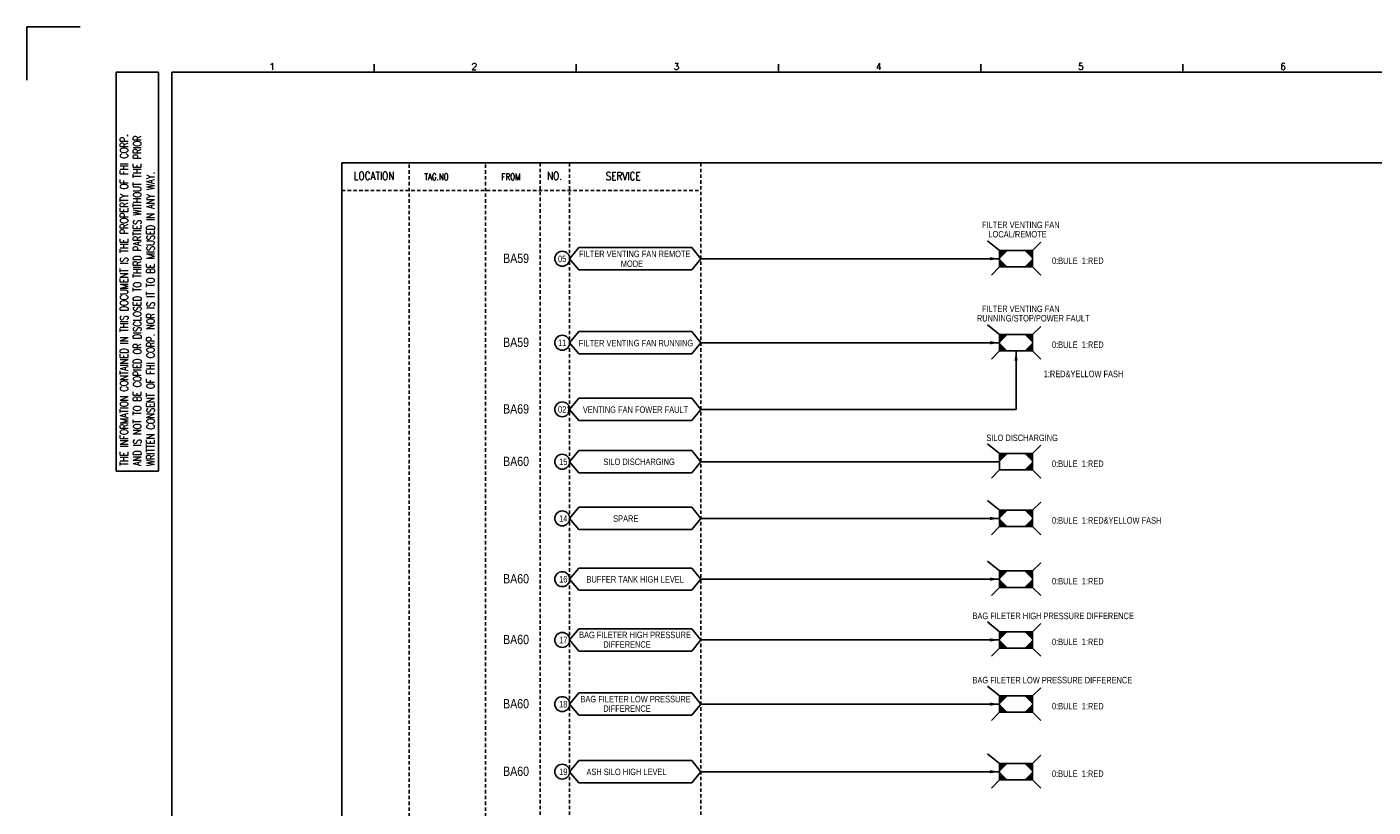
# Model space of a CAD drawing. Extents: x 3232 to 4198, y -194 to 488.
# Tile 2 of 4: x 3232 to 3814, y 151 to 488. Entities that reach past the tile are written whole.
import ezdxf
from ezdxf.enums import TextEntityAlignment as Align

# ---------------------------------------------------------------- set-up
doc = ezdxf.new("R2010")
doc.units = 0
doc.header["$MEASUREMENT"] = 0
doc.linetypes.add('HIDDEN', pattern=[4, 1.5, -1, 1.5])
doc.layers.get('0').update_dxf_attribs({"linetype": 'CONTINUOUS'})
doc.layers.get('Defpoints').update_dxf_attribs({"linetype": 'CONTINUOUS'})
for name, color, linetype in [('CON', 4, 'CONTINUOUS'), ('DIM', 3, 'CONTINUOUS'), ('HID', 2, 'HIDDEN'), ('圖框CON', 4, 'CONTINUOUS'), ('框線', 6, 'CONTINUOUS')]:
    doc.layers.add(name, color=color, linetype=linetype)
doc.styles.add('DAYUKP', font='complex', dxfattribs={"bigfont": 'DAYUKP.SHX'})
doc.styles.add('ROMANS', font='romans', dxfattribs={"width": 0.8})
doc.styles.add('style3', font='ARIALN.TTF')

# ---------------------------------------------------------------- blocks, each defined once
blk = doc.blocks.new('LEADER')
at = {"layer": 'CON'}
blk.add_solid([(0.85, -0.57), (0.85, -1.57), (3.85, -1.07)], dxfattribs=at)
blk = doc.blocks.new('1')
at = {"layer": 'Defpoints'}
blk.add_lwpolyline([(1268.99, 689.33), (1246.02, 689.33), (1246.02, 666.36)], dxfattribs=at)
at = {"layer": '圖框CON'}
for p, q in [((1284.5, 669.81), (1302.87, 669.81)), ((1284.5, 497.52), (1284.5, 669.81)), ((1302.87, 497.52), (1302.87, 669.81)), ((1395.91, 669.85), (1395.91, 673.29)), ((1483.2, 669.85), (1483.2, 673.29)), ((1570.49, 669.85), (1570.49, 673.29)), ((1657.78, 669.85), (1657.78, 673.29)), ((1745.08, 669.85), (1745.08, 673.29)), ((1284.5, 497.52), (1302.87, 497.52))]:
    blk.add_line(p, q, dxfattribs=at)
at = {"layer": '框線'}
for p, q in [((1308.62, 669.81), (1308.62, 26.6)), ((2181.53, 669.81), (1308.62, 669.81))]:
    blk.add_line(p, q, dxfattribs=at)
at = {"style": 'DAYUKP'}
for s, p in [('1', (1350.64, 670.78)), ('2', (1437.93, 670.78)), ('3', (1525.22, 670.78)), ('4', (1612.51, 670.78)), ('5', (1699.8, 670.78)), ('6', (1787.1, 670.78))]:
    blk.add_text(s, height=2.87, dxfattribs=at).set_placement(p)
at = {"layer": 'DIM', "style": 'ROMANS', "width": 0.75}
for s, p in [('THE INFORMATION CONTAINED IN THIS DOCUMENT IS THE PROPERTY OF FHI CORP.', (1287.94, 499.82)), ('AND IS NOT TO BE COPIED OR DISCLOSED TO THIRD PARTIES WITHOUT THE PRIOR', (1293.68, 499.82)), ('WRITTEN CONSENT OF FHI CORP. NOR IS IT TO BE MISUSED IN ANY WAY.', (1299.43, 499.82))]:
    blk.add_text(s, height=3.4457, rotation=90, dxfattribs=at).set_placement(p, align=Align.MIDDLE_LEFT)

msp = doc.modelspace()

# ---------------------------------------------------------------- linework, layer by layer
at = {"layer": 'CON', "color": 6}
for p, q in [((3652.38, 391.36), (3647.14, 395.58)), ((3466.74, 387.81), (3470.64, 392.63)), ((3519.54, 392.63), (3470.64, 392.63)), ((3523.44, 387.81), (3519.54, 392.63)), ((3666.56, 391.36), (3652.38, 391.36)), ((3652.38, 391.36), (3652.38, 384.27)), ((3666.56, 391.36), (3670.1, 394.9)), ((3666.56, 384.27), (3666.56, 391.36)), ((3466.74, 387.81), (3470.64, 383)), ((3523.44, 387.81), (3519.54, 383)), ((3652.38, 384.27), (3648.84, 380.73)), ((3652.38, 384.27), (3666.56, 384.27)), ((3666.56, 384.27), (3670.1, 380.73)), ((3470.64, 383), (3519.54, 383)), ((3466.74, 351.55), (3470.64, 356.36)), ((3519.54, 356.36), (3470.64, 356.36)), ((3523.44, 351.55), (3519.54, 356.36)), ((3652.38, 355.09), (3647.14, 359.32)), ((3652.38, 355.09), (3652.38, 348)), ((3666.56, 355.09), (3652.38, 355.09)), ((3666.56, 355.09), (3670.1, 358.63)), ((3666.56, 348), (3666.56, 355.09)), ((3466.74, 351.55), (3470.64, 346.73)), ((3523.44, 351.55), (3519.54, 346.73)), ((3470.64, 346.73), (3519.54, 346.73)), ((3652.38, 348), (3648.84, 344.46)), ((3652.38, 348), (3666.56, 348)), ((3666.56, 348), (3670.1, 344.46)), ((3466.74, 322.8), (3470.64, 327.62)), ((3519.54, 327.62), (3470.64, 327.62)), ((3523.44, 322.8), (3519.54, 327.62)), ((3466.74, 322.8), (3470.64, 317.99)), ((3523.44, 322.8), (3519.54, 317.99)), ((3470.64, 317.99), (3519.54, 317.99)), ((3466.74, 300.19), (3470.64, 305)), ((3519.54, 305), (3470.64, 305)), ((3523.44, 300.19), (3519.54, 305)), ((3652.38, 303.73), (3647.14, 307.96)), ((3652.38, 303.73), (3652.38, 296.64)), ((3666.56, 303.73), (3652.38, 303.73)), ((3666.56, 303.73), (3670.1, 307.28)), ((3666.56, 296.64), (3666.56, 303.73)), ((3466.74, 300.19), (3470.64, 295.37)), ((3523.44, 300.19), (3519.54, 295.37)), ((3652.38, 296.64), (3648.84, 293.1)), ((3652.38, 296.64), (3666.56, 296.64)), ((3666.56, 296.64), (3670.1, 293.1)), ((3470.64, 295.37), (3519.54, 295.37)), ((3466.74, 275.72), (3470.64, 280.53)), ((3519.54, 280.53), (3470.64, 280.53)), ((3523.44, 275.72), (3519.54, 280.53)), ((3652.38, 279.26), (3647.14, 283.49)), ((3666.56, 279.26), (3652.38, 279.26)), ((3652.38, 279.26), (3652.38, 272.17)), ((3666.56, 279.26), (3670.1, 282.8)), ((3666.56, 272.17), (3666.56, 279.26)), ((3466.74, 275.72), (3470.64, 270.9)), ((3523.44, 275.72), (3519.54, 270.9)), ((3470.64, 270.9), (3519.54, 270.9)), ((3652.38, 272.17), (3648.84, 268.63)), ((3652.38, 272.17), (3666.56, 272.17)), ((3666.56, 272.17), (3670.1, 268.63)), ((3652.38, 253.04), (3647.14, 257.26)), ((3666.56, 253.04), (3670.1, 256.58)), ((3466.74, 249.49), (3470.64, 254.31)), ((3519.54, 254.31), (3470.64, 254.31)), ((3523.44, 249.49), (3519.54, 254.31)), ((3666.56, 253.04), (3652.38, 253.04)), ((3652.38, 253.04), (3652.38, 245.95)), ((3666.56, 245.95), (3666.56, 253.04)), ((3466.74, 249.49), (3470.64, 244.68)), ((3470.64, 244.68), (3519.54, 244.68)), ((3523.44, 249.49), (3519.54, 244.68)), ((3652.38, 245.95), (3648.84, 242.41)), ((3652.38, 245.95), (3666.56, 245.95)), ((3666.56, 245.95), (3670.1, 242.41)), ((3466.74, 223.27), (3470.64, 228.09)), ((3519.54, 228.09), (3470.64, 228.09)), ((3523.44, 223.27), (3519.54, 228.09)), ((3652.38, 226.81), (3647.14, 231.04)), ((3666.56, 226.81), (3652.38, 226.81)), ((3652.38, 226.81), (3652.38, 219.73)), ((3666.56, 226.81), (3670.1, 230.36)), ((3666.56, 219.73), (3666.56, 226.81)), ((3466.74, 223.27), (3470.64, 218.45)), ((3523.44, 223.27), (3519.54, 218.45)), ((3470.64, 218.45), (3519.54, 218.45)), ((3652.38, 219.73), (3648.84, 216.18)), ((3652.38, 219.73), (3666.56, 219.73)), ((3666.56, 219.73), (3670.1, 216.18)), ((3466.74, 195.55), (3470.64, 200.37)), ((3519.54, 200.37), (3470.64, 200.37)), ((3523.44, 195.55), (3519.54, 200.37)), ((3652.38, 199.09), (3647.14, 203.32)), ((3666.56, 199.09), (3652.38, 199.09)), ((3652.38, 199.09), (3652.38, 192.01)), ((3666.56, 199.09), (3670.1, 202.64)), ((3666.56, 192.01), (3666.56, 199.09)), ((3466.74, 195.55), (3470.64, 190.73)), ((3523.44, 195.55), (3519.54, 190.73)), ((3652.38, 192.01), (3648.84, 188.46)), ((3652.38, 192.01), (3666.56, 192.01)), ((3666.56, 192.01), (3670.1, 188.46)), ((3470.64, 190.73), (3519.54, 190.73)), ((3466.74, 166.38), (3470.64, 171.2)), ((3519.54, 171.2), (3470.64, 171.2)), ((3523.44, 166.38), (3519.54, 171.2)), ((3652.38, 169.92), (3647.14, 174.15)), ((3666.56, 169.92), (3652.38, 169.92)), ((3652.38, 169.92), (3652.38, 162.84)), ((3666.56, 169.92), (3670.1, 173.47)), ((3666.56, 162.84), (3666.56, 169.92)), ((3466.74, 166.38), (3470.64, 161.56)), ((3523.44, 166.38), (3519.54, 161.56)), ((3652.38, 162.84), (3648.84, 159.29)), ((3652.38, 162.84), (3666.56, 162.84)), ((3666.56, 162.84), (3670.1, 159.29)), ((3470.64, 161.56), (3519.54, 161.56))]:
    msp.add_line(p, q, dxfattribs=at)
at = {"layer": 'CON'}
for p, q in [((3523.44, 387.81), (3652.38, 387.81)), ((3523.44, 351.55), (3652.38, 351.55)), ((3659.47, 348), (3659.47, 322.8)), ((3523.44, 322.8), (3659.47, 322.8)), ((3523.44, 300.19), (3652.38, 300.19)), ((3523.44, 275.72), (3652.38, 275.72)), ((3523.44, 249.49), (3652.38, 249.49)), ((3523.44, 223.27), (3652.38, 223.27)), ((3523.44, 195.55), (3652.38, 195.55)), ((3523.44, 166.38), (3652.38, 166.38))]:
    msp.add_line(p, q, dxfattribs=at)
msp.add_lwpolyline([(3368.39, 429.19), (4082.39, 429.19), (4082.39, -70.62), (3368.39, -70.62)], close=True, dxfattribs=at)
for centre in [(3463.53, 387.81), (3463.53, 351.55), (3463.53, 322.8), (3463.53, 300.19), (3463.53, 275.72), (3463.53, 249.49), (3463.53, 223.27), (3463.53, 195.55), (3463.53, 166.38)]:
    msp.add_circle(centre, 3.21, dxfattribs=at)
at = {"layer": 'CON', "color": 6}
for points in [[(3652.38, 387.81), (3652.38, 391.36), (3655.92, 391.36)], [(3666.56, 387.81), (3666.56, 391.36), (3663.01, 391.36)], [(3655.92, 384.27), (3652.38, 384.27), (3652.38, 387.81)], [(3663.01, 384.27), (3666.56, 384.27), (3666.56, 387.81)], [(3652.38, 351.55), (3652.38, 355.09), (3655.92, 355.09)], [(3666.56, 351.55), (3666.56, 355.09), (3663.01, 355.09)], [(3655.92, 348), (3652.38, 348), (3652.38, 351.55)], [(3663.01, 348), (3666.56, 348), (3666.56, 351.55)], [(3652.38, 300.19), (3652.38, 303.73), (3655.92, 303.73)], [(3666.56, 300.19), (3666.56, 303.73), (3663.01, 303.73)], [(3663.01, 296.64), (3666.56, 296.64), (3666.56, 300.19)], [(3652.38, 275.72), (3652.38, 279.26), (3655.92, 279.26)], [(3666.56, 275.72), (3666.56, 279.26), (3663.01, 279.26)], [(3655.92, 272.17), (3652.38, 272.17), (3652.38, 275.72)], [(3663.01, 272.17), (3666.56, 272.17), (3666.56, 275.72)], [(3652.38, 249.49), (3652.38, 253.04), (3655.92, 253.04)], [(3666.56, 249.49), (3666.56, 253.04), (3663.01, 253.04)], [(3655.92, 245.95), (3652.38, 245.95), (3652.38, 249.49)], [(3663.01, 245.95), (3666.56, 245.95), (3666.56, 249.49)], [(3652.38, 223.27), (3652.38, 226.81), (3655.92, 226.81)], [(3666.56, 223.27), (3666.56, 226.81), (3663.01, 226.81)], [(3655.92, 219.73), (3652.38, 219.73), (3652.38, 223.27)], [(3663.01, 219.73), (3666.56, 219.73), (3666.56, 223.27)], [(3652.38, 195.55), (3652.38, 199.09), (3655.92, 199.09)], [(3666.56, 195.55), (3666.56, 199.09), (3663.01, 199.09)], [(3655.92, 192.01), (3652.38, 192.01), (3652.38, 195.55)], [(3663.01, 192.01), (3666.56, 192.01), (3666.56, 195.55)], [(3652.38, 166.38), (3652.38, 169.92), (3655.92, 169.92)], [(3666.56, 166.38), (3666.56, 169.92), (3663.01, 169.92)], [(3655.92, 162.84), (3652.38, 162.84), (3652.38, 166.38)], [(3663.01, 162.84), (3666.56, 162.84), (3666.56, 166.38)]]:
    msp.add_solid(points, dxfattribs=at)
at = {"layer": 'HID'}
for p, q in [((3397.44, 428.49), (3397.44, -70.62)), ((3430.36, 428.49), (3430.36, -70.62)), ((3454.08, 429.19), (3454.08, -70.64)), ((3466.74, 429.19), (3466.74, -70.64)), ((3523.44, 429.19), (3523.44, -70.62)), ((3368.39, 417.28), (3523.44, 417.28))]:
    msp.add_line(p, q, dxfattribs=at)

# ---------------------------------------------------------------- block references
msp.add_blockref('1', (1986.42, -201.44))
at = {"layer": 'CON', "xscale": 1.400000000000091, "yscale": 1.400000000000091, "zscale": 1.400000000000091}
for p in [(3646.99, 389.31), (3646.99, 353.04), (3646.99, 277.21), (3646.99, 250.98), (3646.99, 224.76), (3646.99, 197.04), (3646.99, 167.87)]:
    msp.add_blockref('LEADER', p, dxfattribs=at)
at = {"layer": 'CON', "xscale": 1.400000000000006, "yscale": 1.400000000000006, "zscale": 1.400000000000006, "rotation": 90}
msp.add_blockref('LEADER', (3657.98, 342.61), dxfattribs=at)

# ---------------------------------------------------------------- texts
at = {"layer": 'CON', "style": 'ROMANS', "width": 0.8}
for s, p in [('LOCATION', (3382.31, 423.58)), ('NO.', (3460.21, 423.58)), ('SERVICE', (3489.86, 423.51))]:
    msp.add_text(s, height=3.5, dxfattribs=at).set_placement(p, align=Align.MIDDLE)
for s, p in [('TAG.NO', (3404.05, 420.93)), ('FROM', (3437.3, 420.93))]:
    msp.add_text(s, height=2.8, dxfattribs=at).set_placement(p, align=Align.BOTTOM_LEFT)
at = {"layer": 'CON', "style": 'style3'}
for s, p in [('FILTER VENTING FAN', (3644.77, 400.21)), ('LOCAL/REMOTE', (3647.55, 396.17)), ('FILTER VENTING FAN REMOTE', (3470.78, 387.66)), ('05', (3461.73, 385.53)), ('MODE', (3488.84, 383.41)), ('0:BULE  1:RED', (3674.98, 384.71)), ('FILTER VENTING FAN', (3644.77, 363.94)), ('RUNNING/STOP/POWER FAULT', (3642.56, 359.9)), ('11', (3461.73, 349.27)), ('FILTER VENTING FAN RUNNING', (3470.72, 349.16)), ('0:BULE  1:RED', (3674.98, 348.45)), ('  1:RED&YELLOW FASH', (3669.61, 335.85)), ('021', (3461.73, 320.52)), ('VENTING FAN FOWER FAULT', (3472.47, 320.42)), ('SILO DISCHARGING', (3646.69, 308.26)), ('15', (3462.2, 297.91)), ('SILO DISCHARGING', (3481.31, 297.91)), ('0:BULE  1:RED', (3674.98, 297.09)), ('14', (3462.2, 273.43)), ('SPARE', (3485.54, 273.41)), ('0:BULE  1:RED&YELLOW FASH', (3674.98, 272.61)), ('16', (3462.2, 247.21)), ('BUFFER TANK HIGH LEVEL', (3474.01, 247.18)), ('0:BULE  1:RED', (3674.98, 246.39)), ('BAG FILETER HIGH PRESSURE DIFFERENCE', (3640.66, 231.39)), ('BAG FILETER HIGH PRESSURE ', (3470.83, 223.19)), ('17', (3462.2, 220.99)), (' DIFFERENCE', (3480.36, 219.08)), ('0:BULE  1:RED', (3674.98, 220.17)), ('BAG FILETER LOW PRESSURE DIFFERENCE', (3640.66, 203.67)), ('BAG FILETER LOW PRESSURE ', (3471.42, 195.47)), ('18', (3462.2, 193.27)), (' DIFFERENCE', (3480.36, 191.36)), ('0:BULE  1:RED', (3674.98, 192.45)), ('19', (3462.2, 164.1)), ('ASH SILO HIGH LEVEL', (3474.01, 164.07)), ('0:BULE  1:RED', (3674.98, 163.28))]:
    msp.add_text(s, height=2.8, dxfattribs=at).set_placement(p, align=Align.BOTTOM_LEFT)
for s, p in [('BA59', (3438, 387.99)), ('BA59', (3438, 351.73)), ('BA69', (3438, 322.98)), ('BA60', (3438, 300.37)), ('BA60', (3438, 249.67)), ('BA60', (3438, 223.45)), ('BA60', (3438, 195.73)), ('BA60', (3438, 166.56))]:
    msp.add_text(s, height=4, dxfattribs=at).set_placement(p, align=Align.MIDDLE_LEFT)

doc.saveas('drawing.dxf')
